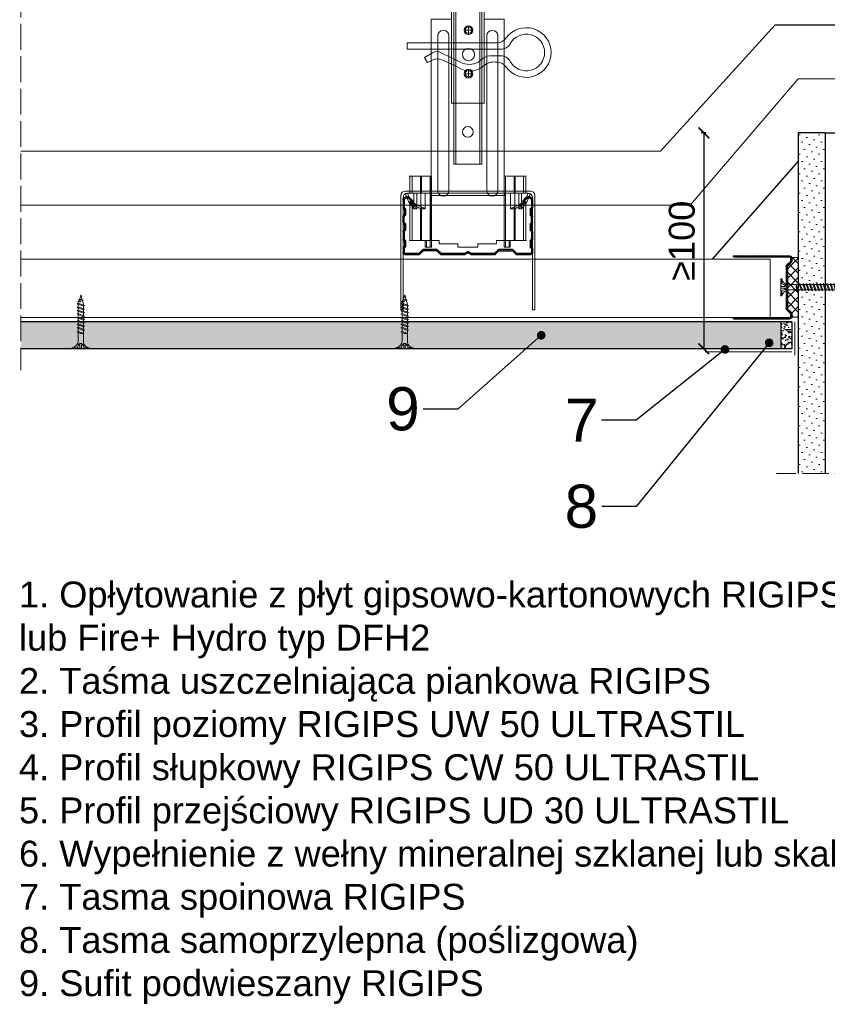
# Model space of a CAD drawing. Header units: millimetres. Extents: x -595 to 3755, y 1445 to 3533.
# Tile 5 of 24: x -571 to -197, y 2794 to 3250. Entities that reach past the tile are written whole.
import ezdxf
from ezdxf import colors
from ezdxf.entities.mleader import LeaderData, LeaderLine
from ezdxf.math import Vec2, Vec3

# ---------------------------------------------------------------- set-up
doc = ezdxf.new("R2010")
doc.units = ezdxf.units.MM
doc.linetypes.add('ACAD_ISO02W100', pattern=[15, 12, -3])
for name, color, linetype, lineweight in [('_ISOVER WELNA', 7, 'BATTING', 9), ('_RIGIPS AKCESORIA', 7, 'Continuous', 18), ('_RIGIPS G-K', 7, 'Continuous', 25), ('_RIGIPS PROFIL', 7, 'Continuous', 18), ('KRESKOWANIE', 7, 'Continuous', 9), ('OPISY', 7, 'Continuous', 9), ('PRZERYWANA', 7, 'ACAD_ISO02W100', 9)]:
    doc.layers.add(name, color=color, linetype=linetype, lineweight=lineweight)
doc.styles.get("Standard").update_dxf_attribs({"font": 'arial.ttf'})
doc.linetypes.add('BATTING', pattern='A,0.00254,-2.54,[134,ltypeshp.shx,S=2.54,R=0,X=-2.54,Y=0],-5.08,[134,ltypeshp.shx,S=2.54,R=180,X=2.54,Y=0],-2.54', length=10.16254)
doc.dimstyles.new('ISO-25', dxfattribs={"dimtxt": 2.5, "dimasz": 2.5, "dimexe": 1.25, "dimexo": 0.625, "dimtad": 1, "dimtxsty": 'Standard', "dimcen": 2.5, "dimadec": 0, "dimazin": 0, "dimtfac": 1, "dimtmove": 0, "dimatfit": 3, "dimfxl": 1, "dimarcsym": 0})

# ---------------------------------------------------------------- blocks, each defined once
blk = doc.blocks.new('CD 60 ULTRASTIL')
h = blk.add_hatch()
h.set_pattern_fill('ANSI31', color=256, scale=0.3, style=0)
h.paths.add_polyline_path([(542.88, 684.5, -0.302776), (543.49, 684.5), (544.54, 683.79, 0.148069), (544.85, 683.7), (555.42, 683.7, 0.198912), (555.81, 683.86), (557.38, 685.44, -0.198912), (557.77, 685.6), (563.59, 685.6, -0.198912), (563.98, 685.44), (565.55, 683.86, 0.198912), (565.94, 683.7), (572.18, 683.7, 0.414214), (573.18, 684.7), (573.18, 686.74, 0.198912), (573.02, 687.12), (572.74, 687.4, -0.198912), (572.58, 687.79), (572.58, 689.87, -0.198912), (572.74, 690.26), (573.02, 690.54, 0.198912), (573.18, 690.93), (573.18, 694.47, 0.198912), (573.02, 694.86), (572.74, 695.14, -0.198912), (572.58, 695.53), (572.58, 697.61, -0.198912), (572.74, 698), (573.02, 698.28, 0.198912), (573.18, 698.67), (573.18, 701.47, 0.198912), (573.02, 701.86), (572.74, 702.14, -0.198912), (572.58, 702.53), (572.58, 704.61, -0.198912), (572.74, 705), (573.02, 705.28, 0.198912), (573.18, 705.67), (573.18, 708.9, 0.666128), (570.12, 710.18), (568.55, 708.63), (568.93, 708.24), (570.5, 709.79, -0.666128), (572.63, 708.9), (572.63, 705.9, -0.198912), (572.47, 705.51), (572.19, 705.23, 0.198912), (572.03, 704.84), (572.03, 702.3, 0.198912), (572.19, 701.91), (572.47, 701.63, -0.198912), (572.63, 701.25), (572.63, 698.9, -0.198912), (572.47, 698.51), (572.19, 698.23, 0.198912), (572.03, 697.84), (572.03, 695.3, 0.198912), (572.19, 694.91), (572.47, 694.63, -0.198912), (572.63, 694.25), (572.63, 691.16, -0.198912), (572.47, 690.77), (572.19, 690.49, 0.198912), (572.03, 690.1), (572.03, 687.56, 0.198912), (572.19, 687.17), (572.47, 686.9, -0.198912), (572.63, 686.51), (572.63, 684.7, -0.414214), (572.18, 684.25), (566.17, 684.25, -0.198912), (565.78, 684.41), (564.2, 685.99, 0.198912), (563.82, 686.15), (557.55, 686.15, 0.198912), (557.16, 685.99), (555.58, 684.41, -0.198912), (555.19, 684.25), (545.01, 684.25, -0.148069), (544.71, 684.34), (543.49, 685.16, 0.302776), (542.88, 685.16), (541.65, 684.34, -0.148069), (541.35, 684.25), (531.17, 684.25, -0.198912), (530.78, 684.41), (529.2, 685.99, 0.198912), (528.82, 686.15), (522.55, 686.15, 0.198912), (522.16, 685.99), (520.58, 684.41, -0.198912), (520.19, 684.25), (514.18, 684.25, -0.414214), (513.73, 684.7), (513.73, 686.51, -0.198912), (513.89, 686.9), (514.17, 687.17, 0.198912), (514.33, 687.56), (514.33, 690.1, 0.198912), (514.17, 690.49), (513.89, 690.77, -0.198912), (513.73, 691.16), (513.73, 694.25, -0.198912), (513.89, 694.63), (514.17, 694.91, 0.198912), (514.33, 695.3), (514.33, 697.84, 0.198912), (514.17, 698.23), (513.89, 698.51, -0.198912), (513.73, 698.9), (513.73, 701.25, -0.198912), (513.89, 701.63), (514.17, 701.91, 0.198912), (514.33, 702.3), (514.33, 704.84, 0.198912), (514.17, 705.23), (513.89, 705.51, -0.198912), (513.73, 705.9), (513.73, 708.9, -0.666128), (515.86, 709.79), (517.43, 708.24), (517.81, 708.63), (516.25, 710.18, 0.666128), (513.18, 708.9), (513.18, 705.67, 0.198912), (513.34, 705.28), (513.62, 705, -0.198912), (513.78, 704.61), (513.78, 702.53, -0.198912), (513.62, 702.14), (513.34, 701.86, 0.198912), (513.18, 701.47), (513.18, 698.67, 0.198912), (513.34, 698.28), (513.62, 698, -0.198912), (513.78, 697.61), (513.78, 695.53, -0.198912), (513.62, 695.14), (513.34, 694.86, 0.198912), (513.18, 694.47), (513.18, 690.93, 0.198912), (513.34, 690.54), (513.62, 690.26, -0.198912), (513.78, 689.87), (513.78, 687.79, -0.198912), (513.62, 687.4), (513.34, 687.12, 0.198912), (513.18, 686.74), (513.18, 684.7, 0.414214), (514.18, 683.7), (520.42, 683.7, 0.198912), (520.81, 683.86), (522.38, 685.44, -0.198912), (522.77, 685.6), (528.59, 685.6, -0.198912), (528.98, 685.44), (530.55, 683.86, 0.198912), (530.94, 683.7), (541.51, 683.7, 0.148069), (541.82, 683.79)])
for p, q in [((513.18, 708.9), (513.18, 705.67)), ((513.73, 708.9), (513.73, 705.9)), ((515.86, 709.79), (517.43, 708.24)), ((516.25, 710.18), (517.81, 708.63)), ((517.43, 708.24), (517.81, 708.63)), ((570.12, 710.18), (568.55, 708.63)), ((568.93, 708.24), (568.55, 708.63)), ((570.5, 709.79), (568.93, 708.24)), ((572.63, 708.9), (572.63, 705.9)), ((573.18, 708.9), (573.18, 705.67)), ((513.34, 705.28), (513.62, 705)), ((513.78, 704.61), (513.78, 702.53)), ((513.89, 705.51), (514.17, 705.23)), ((514.33, 704.84), (514.33, 702.3)), ((572.03, 704.84), (572.03, 702.3)), ((572.47, 705.51), (572.19, 705.23)), ((572.58, 704.61), (572.58, 702.53)), ((573.02, 705.28), (572.74, 705)), ((513.18, 698.67), (513.18, 701.47)), ((513.34, 701.86), (513.62, 702.14)), ((513.34, 698.28), (513.62, 698)), ((513.73, 698.9), (513.73, 701.25)), ((513.89, 701.63), (514.17, 701.91)), ((513.89, 698.51), (514.17, 698.23)), ((514.33, 697.84), (514.33, 695.3)), ((572.03, 697.84), (572.03, 695.3)), ((572.47, 701.63), (572.19, 701.91)), ((572.47, 698.51), (572.19, 698.23)), ((572.63, 698.9), (572.63, 701.25)), ((573.02, 701.86), (572.74, 702.14)), ((573.02, 698.28), (572.74, 698)), ((573.18, 698.67), (573.18, 701.47)), ((513.18, 694.47), (513.18, 690.93)), ((513.34, 694.86), (513.62, 695.14)), ((513.73, 694.25), (513.73, 691.16)), ((513.78, 697.61), (513.78, 695.53)), ((513.89, 694.63), (514.17, 694.91)), ((572.47, 694.63), (572.19, 694.91)), ((572.58, 697.61), (572.58, 695.53)), ((572.63, 694.25), (572.63, 691.16)), ((573.02, 694.86), (572.74, 695.14)), ((573.18, 694.47), (573.18, 690.93)), ((513.34, 690.54), (513.62, 690.26)), ((513.78, 689.87), (513.78, 687.79)), ((513.89, 690.77), (514.17, 690.49)), ((514.33, 690.1), (514.33, 687.56)), ((572.03, 690.1), (572.03, 687.56)), ((572.47, 690.77), (572.19, 690.49)), ((572.58, 689.87), (572.58, 687.79)), ((573.02, 690.54), (572.74, 690.26)), ((513.18, 686.74), (513.18, 684.7)), ((513.34, 687.12), (513.62, 687.4)), ((513.73, 686.51), (513.73, 684.7)), ((513.89, 686.9), (514.17, 687.17)), ((514.18, 684.25), (520.19, 684.25)), ((520.58, 684.41), (522.16, 685.99)), ((520.81, 683.86), (522.38, 685.44)), ((522.55, 686.15), (528.82, 686.15)), ((528.59, 685.6), (522.77, 685.6)), ((530.55, 683.86), (528.98, 685.44)), ((530.78, 684.41), (529.2, 685.99)), ((531.17, 684.25), (541.35, 684.25)), ((541.65, 684.34), (542.88, 685.16)), ((541.82, 683.79), (542.88, 684.5)), ((544.71, 684.34), (543.49, 685.16)), ((544.54, 683.79), (543.49, 684.5)), ((545.01, 684.25), (555.19, 684.25)), ((555.58, 684.41), (557.16, 685.99)), ((555.81, 683.86), (557.38, 685.44)), ((557.55, 686.15), (563.82, 686.15)), ((557.77, 685.6), (563.59, 685.6)), ((565.55, 683.86), (563.98, 685.44)), ((565.78, 684.41), (564.2, 685.99)), ((566.17, 684.25), (572.18, 684.25)), ((572.47, 686.9), (572.19, 687.17)), ((572.63, 686.51), (572.63, 684.7)), ((573.02, 687.12), (572.74, 687.4)), ((573.18, 686.74), (573.18, 684.7)), ((514.18, 683.7), (520.42, 683.7)), ((530.94, 683.7), (541.51, 683.7)), ((544.85, 683.7), (555.42, 683.7)), ((565.94, 683.7), (572.18, 683.7))]:
    blk.add_line(p, q)
for centre, radius, start, end in [((514.98, 708.9), 1.8, 45.3251, 180), ((514.98, 708.9), 1.25, 45.3251, 180), ((571.38, 708.9), 1.8, 360, 134.6749), ((571.38, 708.9), 1.25, 360, 134.6749), ((513.73, 705.67), 0.55, 180, 225), ((513.23, 704.61), 0.55, 0, 45), ((513.23, 702.53), 0.55, 315, 0), ((514.28, 705.9), 0.55, 180, 225), ((513.78, 704.84), 0.55, 0, 45), ((572.58, 704.84), 0.55, 135, 180), ((572.08, 705.9), 0.55, 315, 0), ((573.13, 704.61), 0.55, 135, 180), ((573.13, 702.53), 0.55, 180, 225), ((572.63, 705.67), 0.55, 315, 0), ((513.73, 701.47), 0.55, 135, 180), ((513.73, 698.67), 0.55, 180, 225), ((513.23, 697.61), 0.55, 360, 45), ((514.28, 701.25), 0.55, 135, 180), ((514.28, 698.9), 0.55, 180, 225), ((513.78, 702.3), 0.55, 315, 0), ((513.78, 697.84), 0.55, 0, 45), ((572.58, 702.3), 0.55, 180, 225), ((572.58, 697.84), 0.55, 135, 180), ((572.08, 701.25), 0.55, 0, 45), ((572.08, 698.9), 0.55, 315, 0), ((573.13, 697.61), 0.55, 135, 180), ((572.63, 701.47), 0.55, 0, 45), ((572.63, 698.67), 0.55, 315, 0), ((513.73, 694.47), 0.55, 135, 180), ((513.23, 695.53), 0.55, 315, 0), ((514.28, 694.25), 0.55, 135, 180), ((513.78, 695.3), 0.55, 315, 0), ((572.58, 695.3), 0.55, 180, 225), ((572.08, 694.25), 0.55, 0, 45), ((573.13, 695.53), 0.55, 180, 225), ((572.63, 694.47), 0.55, 0, 45), ((513.73, 690.93), 0.55, 180, 225), ((513.23, 689.87), 0.55, 0, 45), ((514.28, 691.16), 0.55, 180, 225), ((513.78, 690.1), 0.55, 360, 45), ((572.58, 690.1), 0.55, 135, 180), ((572.08, 691.16), 0.55, 315, 0), ((573.13, 689.87), 0.55, 135, 180), ((572.63, 690.93), 0.55, 315, 0), ((513.73, 686.74), 0.55, 135, 180), ((514.18, 684.7), 1, 180, 270), ((513.23, 687.79), 0.55, 315, 0), ((514.28, 686.51), 0.55, 135, 180), ((514.18, 684.7), 0.45, 180, 270), ((513.78, 687.56), 0.55, 315, 360), ((520.19, 684.8), 0.55, 270, 315), ((522.55, 685.6), 0.55, 90, 135), ((522.77, 685.05), 0.55, 90, 135), ((528.59, 685.05), 0.55, 45, 90), ((528.82, 685.6), 0.55, 45, 90), ((531.17, 684.8), 0.55, 225, 270), ((541.35, 684.8), 0.55, 270, 303.6901), ((543.18, 684.7), 0.55, 56.3099, 123.6901), ((543.18, 684.04), 0.55, 56.3099, 123.6901), ((545.01, 684.8), 0.55, 236.3099, 270), ((555.19, 684.8), 0.55, 270, 315), ((557.55, 685.6), 0.55, 90, 135), ((557.77, 685.05), 0.55, 90, 135), ((563.59, 685.05), 0.55, 45, 90), ((563.82, 685.6), 0.55, 45, 90), ((566.17, 684.8), 0.55, 225, 270), ((572.58, 687.56), 0.55, 180, 225), ((572.18, 684.7), 1, 270, 0), ((572.18, 684.7), 1, 270, 360), ((572.18, 684.7), 0.45, 270, 360), ((572.08, 686.51), 0.55, 360, 45), ((573.13, 687.79), 0.55, 180, 225), ((572.63, 686.74), 0.55, 360, 45), ((520.42, 684.25), 0.55, 270, 315), ((530.94, 684.25), 0.55, 225, 270), ((541.51, 684.25), 0.55, 270, 303.6901), ((544.85, 684.25), 0.55, 236.3099, 270), ((555.42, 684.25), 0.55, 270, 315), ((565.94, 684.25), 0.55, 225, 270)]:
    blk.add_arc(centre, radius, start, end)
blk = doc.blocks.new('wieszak noniuszowy widok')
for p, q in [((367.75, 93.63), (382.75, 93.63)), ((367.75, 3.63), (367.75, 93.63)), ((368.75, 3.63), (368.75, 93.63)), ((381.75, 3.63), (381.75, 93.63)), ((382.75, 3.63), (382.75, 93.63)), ((367.75, 42.47), (358.34, 42.47)), ((358.34, -30.29), (358.34, 42.47)), ((392.15, 42.47), (382.75, 42.47)), ((392.15, 42.47), (392.15, -30.29)), ((392.15, 42.47), (392.15, -30.29)), ((372.87, 37.38), (376.99, 37.38)), ((374.93, 39.42), (374.93, 35.32)), ((361.34, -36.95), (361.34, 34.79)), ((361.34, 34.79), (361.34, -36.95)), ((366.47, 34.79), (366.47, -36.95)), ((366.47, -36.95), (366.47, 34.79)), ((384.02, -36.95), (384.02, 34.79)), ((384.02, 34.79), (384.02, -36.95)), ((389.14, 34.79), (389.14, -36.95)), ((389.14, 34.79), (389.14, -36.95)), ((374.93, 19.27), (374.93, 15.17)), ((372.87, 17.23), (376.99, 17.23)), ((367.75, 3.63), (382.75, 3.63)), ((348.22, -30.29), (358.37, -30.29)), ((348.44, -30.29), (348.44, -38.17)), ((349.43, -30.29), (349.43, -38.17)), ((353.28, -30.29), (353.28, -38.17)), ((353.8, -30.29), (353.8, -38.17)), ((357.85, -30.29), (357.85, -63.08)), ((358.37, -30.29), (358.37, -63.08)), ((392.13, -30.29), (392.13, -63.08)), ((392.15, -30.29), (392.15, -60.01)), ((392.15, -30.29), (392.15, -60.01)), ((402.37, -30.29), (392.16, -30.29)), ((392.64, -30.29), (392.64, -63.08)), ((396.7, -30.29), (396.7, -38.17)), ((397.21, -30.29), (397.21, -38.17)), ((401.07, -30.29), (401.07, -38.17)), ((402.06, -30.29), (402.06, -38.17)), ((348.13, -38.17), (355.47, -38.17)), ((350.32, -38.17), (350.32, -45.34)), ((351.68, -45.34), (351.68, -38.17)), ((353.44, -45.34), (353.44, -38.17)), ((355.47, -38.17), (355.47, -45.34)), ((395.03, -45.34), (395.03, -38.17)), ((395.03, -38.17), (402.39, -38.17)), ((397.05, -38.17), (397.05, -45.34)), ((398.82, -38.17), (398.82, -45.34)), ((400.18, -45.34), (400.18, -38.17)), ((348.11, -42.32), (348.14, -42.29)), ((348.11, -42.37), (348.11, -42.32)), ((348.12, -42.43), (348.11, -42.37)), ((348.15, -42.51), (348.12, -42.43)), ((348.14, -42.29), (348.17, -42.28)), ((348.19, -42.61), (348.15, -42.51)), ((348.17, -42.28), (348.23, -42.28)), ((349.22, -42.28), (348.19, -42.28)), ((348.26, -42.72), (348.19, -42.61)), ((348.23, -42.28), (348.31, -42.3)), ((348.34, -42.84), (348.26, -42.72)), ((348.31, -42.3), (348.41, -42.34)), ((348.45, -43), (348.34, -42.84)), ((348.41, -42.34), (348.53, -42.39)), ((348.44, -42.99), (348.44, -60.01)), ((348.58, -43.18), (348.45, -43)), ((349.57, -43.07), (348.5, -43.07)), ((348.53, -42.39), (348.66, -42.46)), ((348.72, -43.37), (348.58, -43.18)), ((348.66, -42.46), (348.81, -42.54)), ((348.89, -43.59), (348.72, -43.37)), ((348.81, -42.54), (348.96, -42.63)), ((349.08, -43.83), (348.89, -43.59)), ((348.96, -42.63), (349.14, -42.73)), ((349.28, -44.08), (349.08, -43.83)), ((349.15, -42.29), (349.13, -42.32)), ((349.13, -42.32), (349.13, -42.36)), ((349.13, -42.36), (349.14, -42.41)), ((349.14, -42.41), (349.16, -42.47)), ((349.14, -42.73), (349.38, -42.88)), ((349.18, -42.28), (349.15, -42.29)), ((349.16, -42.47), (349.19, -42.54)), ((349.22, -42.28), (349.18, -42.28)), ((349.19, -42.54), (349.24, -42.62)), ((349.28, -42.28), (349.22, -42.28)), ((349.24, -42.62), (349.3, -42.71)), ((349.34, -42.29), (349.28, -42.28)), ((349.49, -44.34), (349.28, -44.08)), ((349.3, -42.71), (349.44, -42.91)), ((349.43, -42.32), (349.34, -42.29)), ((349.38, -42.88), (349.66, -43.05)), ((349.52, -42.35), (349.43, -42.32)), ((349.43, -42.9), (349.43, -60.01)), ((349.44, -42.91), (349.55, -43.05)), ((349.72, -44.62), (349.49, -44.34)), ((349.62, -42.4), (349.52, -42.35)), ((349.55, -43.05), (349.68, -43.2)), ((349.74, -42.46), (349.62, -42.4)), ((349.66, -43.05), (349.96, -43.25)), ((350.92, -43.07), (349.68, -43.07)), ((349.68, -43.2), (349.82, -43.37)), ((350.01, -44.98), (349.72, -44.62)), ((349.88, -42.52), (349.74, -42.46)), ((349.82, -43.37), (349.98, -43.56)), ((350.03, -42.6), (349.88, -42.52)), ((349.96, -43.25), (350.28, -43.46)), ((349.98, -43.56), (350.15, -43.76)), ((350.32, -45.34), (350.01, -44.98)), ((350.2, -42.69), (350.03, -42.6)), ((350.15, -43.76), (350.34, -43.96)), ((350.38, -42.79), (350.2, -42.69)), ((350.28, -43.46), (350.63, -43.68)), ((351.68, -45.34), (350.32, -45.34)), ((350.34, -43.96), (350.54, -44.17)), ((350.58, -42.89), (350.38, -42.79)), ((350.54, -44.17), (350.75, -44.4)), ((350.78, -43), (350.58, -42.89)), ((350.63, -43.68), (350.99, -43.91)), ((350.75, -44.4), (350.97, -44.63)), ((351, -43.12), (350.78, -43)), ((350.97, -44.63), (351.19, -44.86)), ((350.99, -43.91), (351.36, -44.14)), ((351.23, -43.25), (351, -43.12)), ((351.19, -44.86), (351.43, -45.11)), ((351.48, -43.37), (351.23, -43.25)), ((351.36, -44.14), (351.74, -44.37)), ((351.43, -45.11), (351.68, -45.34)), ((351.99, -43.64), (351.48, -43.37)), ((351.74, -44.37), (352.07, -44.57)), ((352.52, -43.92), (351.99, -43.64)), ((352.07, -44.57), (352.41, -44.78)), ((352.41, -44.78), (352.77, -44.98)), ((353.08, -44.19), (352.52, -43.92)), ((352.77, -44.98), (353.14, -45.18)), ((353.43, -44.35), (353.08, -44.19)), ((353.14, -45.18), (353.28, -45.26)), ((353.28, -45.26), (353.36, -45.3)), ((353.28, -45.26), (353.28, -60.01)), ((353.36, -45.3), (353.44, -45.34)), ((353.8, -44.52), (353.43, -44.35)), ((355.47, -45.34), (353.44, -45.34)), ((354.66, -44.92), (353.8, -44.52)), ((353.8, -44.52), (353.8, -60.01)), ((355.47, -45.34), (354.66, -44.92)), ((395.84, -44.92), (395.03, -45.34)), ((395.03, -45.34), (397.05, -45.34)), ((396.7, -44.52), (395.84, -44.92)), ((397.07, -44.35), (396.7, -44.52)), ((396.7, -44.52), (396.7, -60.01)), ((397.05, -45.34), (397.13, -45.3)), ((397.42, -44.19), (397.07, -44.35)), ((397.13, -45.3), (397.21, -45.26)), ((397.21, -45.26), (397.36, -45.18)), ((397.21, -45.26), (397.21, -60.01)), ((397.36, -45.18), (397.73, -44.98)), ((397.98, -43.92), (397.42, -44.19)), ((397.73, -44.98), (398.09, -44.78)), ((398.51, -43.64), (397.98, -43.92)), ((398.09, -44.78), (398.43, -44.57)), ((398.43, -44.57), (398.76, -44.37)), ((399.02, -43.37), (398.51, -43.64)), ((398.76, -44.37), (399.13, -44.14)), ((398.82, -45.34), (399.07, -45.11)), ((398.82, -45.34), (400.18, -45.34)), ((399.26, -43.25), (399.02, -43.37)), ((399.07, -45.11), (399.3, -44.86)), ((399.13, -44.14), (399.51, -43.91)), ((399.49, -43.12), (399.26, -43.25)), ((399.3, -44.86), (399.53, -44.63)), ((399.71, -43), (399.49, -43.12)), ((399.51, -43.91), (399.87, -43.68)), ((399.53, -44.63), (399.74, -44.4)), ((399.58, -43.07), (400.82, -43.07)), ((399.92, -42.89), (399.71, -43)), ((399.74, -44.4), (399.96, -44.17)), ((399.87, -43.68), (400.21, -43.46)), ((400.12, -42.79), (399.92, -42.89)), ((399.96, -44.17), (400.16, -43.96)), ((400.3, -42.69), (400.12, -42.79)), ((400.16, -43.96), (400.35, -43.76)), ((400.49, -44.98), (400.18, -45.34)), ((400.21, -43.46), (400.54, -43.25)), ((400.46, -42.6), (400.3, -42.69)), ((400.35, -43.76), (400.52, -43.56)), ((400.62, -42.52), (400.46, -42.6)), ((400.78, -44.62), (400.49, -44.98)), ((400.52, -43.56), (400.68, -43.37)), ((400.54, -43.25), (400.84, -43.05)), ((400.76, -42.46), (400.62, -42.52)), ((400.68, -43.37), (400.82, -43.2)), ((400.88, -42.4), (400.76, -42.46)), ((401.01, -44.34), (400.78, -44.62)), ((400.82, -43.2), (400.95, -43.05)), ((400.84, -43.05), (401.12, -42.88)), ((400.98, -42.35), (400.88, -42.4)), ((400.93, -43.07), (402, -43.07)), ((400.95, -43.05), (401.06, -42.91)), ((401.07, -42.32), (400.98, -42.35)), ((401.22, -44.08), (401.01, -44.34)), ((401.06, -42.91), (401.2, -42.71)), ((401.15, -42.29), (401.07, -42.32)), ((401.07, -42.9), (401.07, -60.01)), ((401.12, -42.88), (401.36, -42.73)), ((401.22, -42.28), (401.15, -42.29)), ((401.2, -42.71), (401.26, -42.62)), ((401.27, -42.28), (401.22, -42.28)), ((401.42, -43.83), (401.22, -44.08)), ((401.26, -42.62), (401.3, -42.54)), ((401.32, -42.28), (401.27, -42.28)), ((401.27, -42.28), (402.31, -42.28)), ((401.3, -42.54), (401.34, -42.47)), ((401.35, -42.29), (401.32, -42.28)), ((401.34, -42.47), (401.36, -42.41)), ((401.36, -42.32), (401.35, -42.29)), ((401.37, -42.36), (401.36, -42.32)), ((401.36, -42.41), (401.37, -42.36)), ((401.36, -42.73), (401.54, -42.63)), ((401.61, -43.59), (401.42, -43.83)), ((401.54, -42.63), (401.69, -42.54)), ((401.77, -43.37), (401.61, -43.59)), ((401.69, -42.54), (401.84, -42.46)), ((401.92, -43.18), (401.77, -43.37)), ((401.84, -42.46), (401.97, -42.39)), ((402.05, -43), (401.92, -43.18)), ((401.97, -42.39), (402.09, -42.34)), ((402.16, -42.84), (402.05, -43)), ((402.06, -42.99), (402.06, -60.01)), ((402.09, -42.34), (402.18, -42.3)), ((402.24, -42.72), (402.16, -42.84)), ((402.18, -42.3), (402.26, -42.28)), ((402.3, -42.61), (402.24, -42.72)), ((402.26, -42.28), (402.33, -42.28)), ((402.35, -42.51), (402.3, -42.61)), ((402.33, -42.28), (402.36, -42.29)), ((402.38, -42.43), (402.35, -42.51)), ((402.36, -42.29), (402.39, -42.32)), ((402.39, -42.37), (402.38, -42.43)), ((402.39, -42.32), (402.39, -42.37)), ((348.11, -60.01), (361.93, -60.01)), ((355.57, -63.08), (355.57, -60.01)), ((357.85, -63.08), (355.57, -63.08)), ((356.08, -63.08), (355.57, -63.08)), ((356.08, -60.01), (356.08, -63.08)), ((356.08, -63.08), (358.37, -63.08)), ((358.37, -63.08), (357.85, -63.08)), ((361.93, -60.01), (361.93, -61.55)), ((361.93, -60.01), (361.93, -61.55)), ((370.64, -61.55), (361.93, -61.55)), ((370.64, -61.55), (370.64, -63.08)), ((370.64, -61.55), (370.64, -63.08)), ((379.86, -63.08), (370.64, -63.08)), ((370.64, -63.08), (379.86, -63.08)), ((388.57, -61.55), (379.86, -61.55)), ((379.86, -61.55), (379.86, -63.08)), ((379.86, -61.55), (379.86, -63.08)), ((388.57, -60.01), (388.57, -61.55)), ((402.39, -60.01), (388.57, -60.01)), ((388.57, -60.01), (388.57, -61.55)), ((392.13, -63.08), (394.42, -63.08)), ((392.64, -63.08), (392.13, -63.08)), ((394.93, -63.08), (392.64, -63.08)), ((394.42, -63.08), (394.42, -60.01)), ((394.93, -63.08), (394.42, -63.08)), ((394.93, -60.01), (394.93, -63.08))]:
    blk.add_line(p, q)
for centre, radius in [((375.25, 83.63), 2.81), ((374.93, 37.38), 2.06), ((374.93, 37.38), 1.46), ((374.93, 26.11), 2.81), ((374.93, 17.23), 2.06), ((374.93, 17.23), 1.46)]:
    blk.add_circle(centre, radius)
for centre, start, end in [((363.91, 34.79), 0, 180), ((386.58, 34.79), 0, 180), ((363.91, -36.95), 180, 0), ((386.58, -36.95), 180, 0)]:
    blk.add_arc(centre, 2.56, start, end)
blk = doc.blocks.new('noniusz gorny widok')
for p, q in [((418.67, 301.96), (418.67, 302.96)), ((418.67, 302.96), (443.67, 302.96)), ((418.67, 301.96), (443.67, 301.96)), ((421.67, 301.96), (425.67, 301.96)), ((443.67, 301.96), (443.67, 302.96)), ((424.67, 11.96), (424.67, 281.05)), ((425.67, 11.96), (425.67, 281.05)), ((436.67, 11.96), (436.67, 281.05)), ((437.67, 11.96), (437.67, 281.05)), ((424.67, 11.96), (437.67, 11.96))]:
    blk.add_line(p, q)
for centre in [(431.17, 261.05), (431.17, 26.96)]:
    blk.add_circle(centre, 2.5)
for centre, radius, start, end in [((386.97, 281.54), 37.7, 359.2509, 32.7784), ((383.61, 281.48), 42.06, 359.4173, 29.1348), ((423.67, 301.96), 2, 180, 0), ((478.72, 281.48), 42.06, 150.8652, 180.5827), ((438.67, 301.96), 2, 180, 0), ((475.36, 281.54), 37.7, 147.2216, 180.7491)]:
    blk.add_arc(centre, radius, start, end)
blk = doc.blocks.new('klamra')
at = {"layer": '_RIGIPS AKCESORIA'}
for p, q in [((6828.19, 2764.92), (6828.19, 2806.53)), ((6831.19, 2764.92), (6831.19, 2808.19)), ((6834.19, 2802.92), (6834.19, 2808.19)), ((6832.87, 2780.55), (6837.19, 2789.57)), ((6839.31, 2788.09), (6836.06, 2780.95)), ((6832.86, 2776.63), (6835, 2772.92)), ((6835, 2772.92), (6837.38, 2774.29)), ((6836.19, 2776.54), (6837.38, 2774.29)), ((6831.19, 2764.92), (6828.19, 2764.92))]:
    blk.add_line(p, q, dxfattribs=at)
for centre, radius, start, end in [((6832.69, 2820.02), 11.5, 305.1527, 234.8473), ((6832.69, 2820.02), 8.5, 298.7822, 241.2178), ((6823.19, 2806.53), 5, 0, 54.8473), ((6826.19, 2808.19), 5, 0, 61.2178), ((6839.19, 2808.19), 5, 118.7822, 180), ((6842.19, 2806.53), 5, 125.1527, 180), ((6845.23, 2805.18), 8.16, 170.4436, 210.2847), ((6843.93, 2805.32), 10.09, 195.2653, 228.1308), ((6831.19, 2793.92), 10, 324.3132, 45.573), ((6829.23, 2793.69), 8.97, 332.6387, 27.3613), ((6835.87, 2778.58), 3.59, 146.8414, 212.9715), ((6840.61, 2778.88), 5, 155.5109, 207.8622)]:
    blk.add_arc(centre, radius, start, end, dxfattribs=at)
blk = doc.blocks.new('UD 30 ULTRASTIL')
h = blk.add_hatch()
h.set_pattern_fill('ANSI31', color=256, scale=0.3, style=0)
h.paths.add_polyline_path([(684.71, 712.9), (658.51, 712.9, 0.414214), (657.71, 712.1), (657.71, 710.25, 0.236068), (658.03, 709.61), (659.39, 708.59, -0.236068), (659.71, 707.95), (659.71, 688.65, -0.236068), (659.39, 688.01), (658.03, 686.99, 0.236068), (657.71, 686.35), (657.71, 684.5, 0.414214), (658.51, 683.7), (684.71, 683.7), (684.71, 684.25), (658.51, 684.25, -0.414214), (658.26, 684.5), (658.26, 686.35, -0.236068), (658.36, 686.55), (659.72, 687.57, 0.236068), (660.26, 688.65), (660.26, 707.95, 0.236068), (659.72, 709.03), (658.36, 710.05, -0.236068), (658.26, 710.25), (658.26, 712.1, -0.414214), (658.51, 712.35), (684.71, 712.35)])
for p, q in [((657.71, 712.1), (657.71, 710.25)), ((658.26, 712.1), (658.26, 710.25)), ((684.71, 712.9), (658.51, 712.9)), ((684.71, 712.35), (658.51, 712.35)), ((684.71, 712.35), (684.71, 712.9)), ((659.39, 708.59), (658.03, 709.61)), ((659.72, 709.03), (658.36, 710.05)), ((659.71, 707.95), (659.71, 688.65)), ((660.26, 707.95), (660.26, 688.65)), ((657.71, 686.35), (657.71, 684.5)), ((659.39, 688.01), (658.03, 686.99)), ((658.26, 686.35), (658.26, 684.5)), ((659.72, 687.57), (658.36, 686.55)), ((684.71, 684.25), (658.51, 684.25)), ((684.71, 683.7), (684.71, 684.25)), ((684.71, 683.7), (658.51, 683.7))]:
    blk.add_line(p, q)
for centre, radius, start, end in [((658.51, 712.1), 0.8, 90, 180), ((658.51, 712.1), 0.25, 90, 180), ((658.51, 710.25), 0.8, 180, 233.1301), ((658.51, 710.25), 0.25, 180, 233.1301), ((658.91, 707.95), 0.8, 0, 53.1301), ((658.91, 707.95), 1.35, 0, 53.1301), ((658.51, 686.35), 0.8, 126.8699, 180), ((658.51, 684.5), 0.8, 180, 270), ((658.51, 686.35), 0.25, 126.8699, 180), ((658.51, 684.5), 0.25, 180, 270), ((658.91, 688.65), 0.8, 306.8699, 0), ((658.91, 688.65), 1.35, 306.8699, 0)]:
    blk.add_arc(centre, radius, start, end)
blk = doc.blocks.new('TN 25')
at = {"layer": '_RIGIPS AKCESORIA'}
for p, q in [((0, -0.84), (0, 7.16)), ((0, 7.16), (0.46, 7.16)), ((0.46, 4.78), (0, 4.78)), ((0.46, 7.16), (0.46, 4.78)), ((8.47, 4.46), (8.79, 5)), ((8.79, 5), (9.93, 2.01)), ((10.1, 4.46), (10.41, 5)), ((10.41, 5), (11.56, 2.01)), ((11.67, 4.46), (11.99, 5)), ((11.99, 5), (13.14, 2.01)), ((13.21, 4.46), (13.52, 5)), ((13.52, 5), (14.67, 2.01)), ((14.8, 4.46), (15.12, 5)), ((15.12, 5), (16.26, 2.01)), ((16.42, 4.46), (16.73, 5)), ((16.73, 5), (17.88, 2.01)), ((17.99, 4.46), (18.31, 5)), ((18.31, 5), (19.45, 2.01)), ((19.68, 4.46), (20, 5)), ((20, 5), (21.14, 2.01)), ((0, 3.5), (1.77, 3.5)), ((0, 2.83), (1.77, 2.83)), ((0.46, 1.64), (0, 1.64)), ((0.46, -0.84), (0.46, 1.64)), ((1.77, 3.5), (1.77, 4.2)), ((1.77, 2.83), (1.77, 2.18)), ((3.02, 4.46), (8.47, 4.46)), ((7.49, 2.01), (3.55, 2.01)), ((7.12, 4.46), (7.12, 3.18)), ((8.03, 2.01), (7.12, 4.46)), ((7.12, 3.18), (7.65, 1.53)), ((7.65, 1.53), (8.03, 2.01)), ((9.41, 2.01), (8.03, 2.01)), ((9.61, 1.51), (8.47, 4.46)), ((9, 4.46), (10.1, 4.46)), ((9.93, 2.01), (9.61, 1.51)), ((11.04, 2.01), (9.93, 2.01)), ((11.23, 1.51), (10.1, 4.46)), ((10.62, 4.46), (11.67, 4.46)), ((11.56, 2.01), (11.23, 1.51)), ((12.61, 2.01), (11.56, 2.01)), ((12.81, 1.51), (11.67, 4.46)), ((12.2, 4.46), (13.21, 4.46)), ((13.14, 2.01), (12.81, 1.51)), ((14.15, 2.01), (13.14, 2.01)), ((14.34, 1.51), (13.21, 4.46)), ((13.73, 4.46), (14.8, 4.46)), ((14.67, 2.01), (14.34, 1.51)), ((15.74, 2.01), (14.67, 2.01)), ((15.94, 1.51), (14.8, 4.46)), ((15.33, 4.46), (16.42, 4.46)), ((16.26, 2.01), (15.94, 1.51)), ((17.36, 2.01), (16.26, 2.01)), ((17.55, 1.51), (16.42, 4.46)), ((16.94, 4.46), (17.99, 4.46)), ((17.88, 2.01), (17.55, 1.51)), ((18.93, 2.01), (17.88, 2.01)), ((19.13, 1.51), (17.99, 4.46)), ((18.52, 4.46), (19.68, 4.46)), ((19.45, 2.01), (19.13, 1.51)), ((19.45, 2.01), (20.62, 2.01)), ((20.82, 1.51), (19.68, 4.46)), ((20.21, 4.46), (20.7, 4.46)), ((20.7, 4.46), (22.28, 3.98)), ((21.14, 2.01), (20.82, 1.51)), ((21.14, 2.01), (21.81, 2.12)), ((21.85, 1.83), (21.67, 3.28)), ((21.67, 3.28), (22.14, 2.4)), ((22.14, 2.4), (21.85, 1.83)), ((22.7, 2.36), (22.14, 2.4)), ((22.28, 3.98), (22.56, 4.37)), ((22.7, 2.36), (22.28, 3.98)), ((22.56, 4.37), (23.03, 2.71)), ((23.03, 2.71), (22.7, 2.36)), ((22.71, 3.85), (25, 3.24)), ((25, 3.24), (23.03, 2.71)), ((0, -0.84), (0.46, -0.84))]:
    blk.add_line(p, q, dxfattribs=at)
for centre, major_axis, ratio, start_param, end_param in [((3.09, 7.67), (0.17, 3.2), 0.826134, 1.773653, 3.180586), ((-0.04, 0.9), (0, 3.93), 0.848176, -0.720942, -0.151112), ((3.37, -1.57), (0.28, 3.57), 0.832181, 0.035984, 1.430787), ((-2.73, 15.91), (0, 14.76), 0.848176, 3.399396, 3.475072), ((0.59, 4.62), (0, 2.81), 0.848176, 3.475072, 3.862535), ((1.66, 3.18), (0, 0.895), 0.848176, -1.552777, -0.720942), ((1.66, 3.18), (0, 0.895), 0.848176, 3.862535, 4.730408)]:
    blk.add_ellipse(centre, major_axis=major_axis, ratio=ratio, start_param=start_param, end_param=end_param, dxfattribs=at)
blk = doc.blocks.new('TN 35')
at = {"layer": '_RIGIPS AKCESORIA'}
for p, q in [((0, -0.84), (0, 7.16)), ((0, 7.16), (0.46, 7.16)), ((0.46, 4.78), (0, 4.78)), ((0.46, 7.16), (0.46, 4.78)), ((8.47, 4.46), (8.79, 5)), ((8.79, 5), (9.93, 2.01)), ((10.1, 4.46), (10.41, 5)), ((10.41, 5), (11.56, 2.01)), ((11.67, 4.46), (11.99, 5)), ((11.99, 5), (13.14, 2.01)), ((13.21, 4.46), (13.52, 5)), ((13.52, 5), (14.67, 2.01)), ((14.8, 4.46), (15.12, 5)), ((15.12, 5), (16.26, 2.01)), ((16.42, 4.46), (16.73, 5)), ((16.73, 5), (17.88, 2.01)), ((17.99, 4.46), (18.31, 5)), ((18.31, 5), (19.45, 2.01)), ((19.57, 4.46), (19.88, 5)), ((19.88, 5), (21.03, 2.01)), ((21.14, 4.46), (21.46, 5)), ((21.46, 5), (22.6, 2.01)), ((22.72, 4.46), (23.03, 5)), ((23.03, 5), (24.18, 2.01)), ((24.29, 4.46), (24.61, 5)), ((24.61, 5), (25.75, 2.01)), ((25.87, 4.46), (26.18, 5)), ((26.18, 5), (27.33, 2.01)), ((27.44, 4.46), (27.76, 5)), ((27.76, 5), (28.9, 2.01)), ((29.13, 4.46), (29.45, 5)), ((29.45, 5), (30.59, 2.01)), ((0, 3.5), (1.77, 3.5)), ((0, 2.83), (1.77, 2.83)), ((0.46, 1.64), (0, 1.64)), ((0.46, -0.84), (0.46, 1.64)), ((1.77, 3.5), (1.77, 4.2)), ((1.77, 2.83), (1.77, 2.18)), ((3.02, 4.46), (8.47, 4.46)), ((7.49, 2.01), (3.55, 2.01)), ((7.12, 4.46), (7.12, 3.18)), ((8.03, 2.01), (7.12, 4.46)), ((7.12, 3.18), (7.65, 1.53)), ((7.65, 1.53), (8.03, 2.01)), ((9.41, 2.01), (8.03, 2.01)), ((9.61, 1.51), (8.47, 4.46)), ((9, 4.46), (10.1, 4.46)), ((9.93, 2.01), (9.61, 1.51)), ((11.04, 2.01), (9.93, 2.01)), ((11.23, 1.51), (10.1, 4.46)), ((10.62, 4.46), (11.67, 4.46)), ((11.56, 2.01), (11.23, 1.51)), ((12.61, 2.01), (11.56, 2.01)), ((12.81, 1.51), (11.67, 4.46)), ((12.2, 4.46), (13.21, 4.46)), ((13.14, 2.01), (12.81, 1.51)), ((14.15, 2.01), (13.14, 2.01)), ((14.34, 1.51), (13.21, 4.46)), ((13.73, 4.46), (14.8, 4.46)), ((14.67, 2.01), (14.34, 1.51)), ((15.74, 2.01), (14.67, 2.01)), ((15.94, 1.51), (14.8, 4.46)), ((15.33, 4.46), (16.42, 4.46)), ((16.26, 2.01), (15.94, 1.51)), ((17.36, 2.01), (16.26, 2.01)), ((17.55, 1.51), (16.42, 4.46)), ((16.94, 4.46), (17.99, 4.46)), ((17.88, 2.01), (17.55, 1.51)), ((18.93, 2.01), (17.84, 2.01)), ((19.13, 1.51), (17.99, 4.46)), ((18.52, 4.46), (19.57, 4.46)), ((19.45, 2.01), (19.13, 1.51)), ((20.51, 2.01), (19.41, 2.01)), ((20.7, 1.51), (19.57, 4.46)), ((20.09, 4.46), (21.14, 4.46)), ((21.03, 2.01), (20.7, 1.51)), ((22.08, 2.01), (20.99, 2.01)), ((22.28, 1.51), (21.14, 4.46)), ((21.67, 4.46), (22.72, 4.46)), ((22.6, 2.01), (22.28, 1.51)), ((23.66, 2.01), (22.56, 2.01)), ((23.85, 1.51), (22.72, 4.46)), ((23.24, 4.46), (24.29, 4.46)), ((24.18, 2.01), (23.85, 1.51)), ((25.23, 2.01), (24.14, 2.01)), ((25.43, 1.51), (24.29, 4.46)), ((24.81, 4.46), (25.87, 4.46)), ((25.75, 2.01), (25.43, 1.51)), ((26.81, 2.01), (25.71, 2.01)), ((27, 1.51), (25.87, 4.46)), ((26.39, 4.46), (27.44, 4.46)), ((27.33, 2.01), (27, 1.51)), ((28.38, 2.01), (27.33, 2.01)), ((28.58, 1.51), (27.44, 4.46)), ((27.96, 4.46), (29.13, 4.46)), ((28.9, 2.01), (28.58, 1.51)), ((28.9, 2.01), (30.07, 2.01)), ((30.27, 1.51), (29.13, 4.46)), ((29.65, 4.46), (30.15, 4.46)), ((30.15, 4.46), (31.73, 3.98)), ((30.59, 2.01), (30.27, 1.51)), ((30.59, 2.01), (31.26, 2.12)), ((31.3, 1.83), (31.12, 3.28)), ((31.12, 3.28), (31.59, 2.4)), ((31.59, 2.4), (31.3, 1.83)), ((32.15, 2.36), (31.59, 2.4)), ((31.73, 3.98), (32.01, 4.37)), ((32.15, 2.36), (31.73, 3.98)), ((32.01, 4.37), (32.48, 2.71)), ((32.48, 2.71), (32.15, 2.36)), ((32.16, 3.85), (35, 3.24)), ((35, 3.24), (32.48, 2.71)), ((0, -0.84), (0.46, -0.84))]:
    blk.add_line(p, q, dxfattribs=at)
for centre, major_axis, ratio, start_param, end_param in [((3.09, 7.67), (0.17, 3.2), 0.826134, 1.773653, 3.180586), ((-0.04, 0.9), (0, 3.93), 0.848176, -0.720942, -0.151112), ((3.37, -1.57), (0.28, 3.57), 0.832181, 0.035984, 1.430787), ((-2.73, 15.91), (0, 14.76), 0.848176, 3.399396, 3.475072), ((0.59, 4.62), (0, 2.81), 0.848176, 3.475072, 3.862535), ((1.66, 3.18), (0, 0.895), 0.848176, -1.552777, -0.720942), ((1.66, 3.18), (0, 0.895), 0.848176, 3.862535, 4.730408)]:
    blk.add_ellipse(centre, major_axis=major_axis, ratio=ratio, start_param=start_param, end_param=end_param, dxfattribs=at)
blk = doc.blocks.new('Lacznik krzyzowy (widok1)')
at = {"layer": '_RIGIPS AKCESORIA', "extrusion": (0, 0, -1)}
for p, q in [((2, 91.5), (60, 91.5)), ((0, 36.5), (0, 89.5)), ((1, 88.5), (1, 36.5)), ((2.08, 90.11), (3, 90.5)), ((3.61, 86.42), (2.08, 90.11)), ((3, 90.5), (4.53, 86.8)), ((4.53, 86.8), (3.61, 86.42)), ((14, 89.5, 30), (14, 90.5, 30)), ((48, 89.5, 30), (14, 89.5, 30)), ((48, 90.5, 30), (48, 89.5, 30)), ((57.47, 86.8), (59, 90.5)), ((58.39, 86.42), (57.47, 86.8)), ((59.92, 90.11), (58.39, 86.42)), ((59, 90.5), (59.92, 90.11)), ((61, 36.5), (61, 88.5)), ((62, 89.5), (62, 36.5)), ((1, 36.5), (0, 36.5)), ((62, 36.5), (61, 36.5))]:
    blk.add_line(p, q, dxfattribs=at)
at = {"layer": '_RIGIPS AKCESORIA'}
blk.add_line((59, 90.5), (3, 90.5), dxfattribs=at)
at = {"layer": '_RIGIPS AKCESORIA', "extrusion": (0, 0, -1)}
for centre, start, end in [((-2, 89.5), 0, 90), ((-60, 89.5), 90, 180), ((-3, 88.5), 0, 90), ((-3, 88.5), 0, 90), ((-59, 88.5), 90, 180), ((-59, 88.5), 90, 180)]:
    blk.add_arc(centre, 2, start, end, dxfattribs=at)
blk = doc.blocks.new('_Dot')
at = {"color": 0, "linetype": 'ByBlock', "lineweight": -2}
blk.add_line((-0.5, 0), (-1, 0), dxfattribs=at)
at = {"color": 0, "linetype": 'ByBlock', "const_width": 0.5}
blk.add_lwpolyline([(-0.25, 0, 1), (0.25, 0, 1)], format="xyb", close=True, dxfattribs=at)
blk = doc.blocks.new('_ArchTick')
at = {"color": 0, "linetype": 'ByBlock', "const_width": 0.15}
blk.add_lwpolyline([(-0.5, -0.5), (0.5, 0.5)], dxfattribs=at)
blk = doc.blocks.new('*D39')
at = {"layer": 'Defpoints', "color": 0, "transparency": 16777216}
for p in [(-210.46, 3197.54), (-254.19, 3097.54), (-213.46, 3097.54)]:
    blk.add_point(p, dxfattribs=at)
at = {"layer": 'KRESKOWANIE', "color": 0, "lineweight": -2, "transparency": 16777216}
for p, q in [((-253.19, 3197.54), (-255.44, 3197.54)), ((-254.19, 3197.54), (-254.19, 3097.54)), ((-253.19, 3097.54), (-255.44, 3097.54))]:
    blk.add_line(p, q, dxfattribs=at)
at = {"layer": 'KRESKOWANIE', "color": 0, "lineweight": -2, "transparency": 16777216, "xscale": 5, "yscale": 5, "zscale": 5}
for p, rotation in [((-254.19, 3197.54), 90), ((-254.19, 3097.54), 270)]:
    blk.add_blockref('_ArchTick', p, dxfattribs=dict(at, rotation=rotation))
at = {"layer": 'KRESKOWANIE', "color": 0, "transparency": 16777216, "insert": (-264.31, 3147.54), "char_height": 12, "attachment_point": 5, "rotation": 90}
blk.add_mtext('≥100', dxfattribs=at)

msp = doc.modelspace()

# ---------------------------------------------------------------- hatches: boundary and pattern name
at = {"layer": '_RIGIPS AKCESORIA'}
h = msp.add_hatch(dxfattribs=at)
h.set_pattern_fill('ANSI37', color=256, style=0)
h.set_pattern_definition([(135, (1844.7438, 1683.436), (2.245064, 2.245064), []), (45, (1844.7438, 1683.436), (2.245064, -2.245064), [])])
h.paths.add_polyline_path([(-215.46, 3135.637, -0.236068), (-215.14, 3136.277), (-213.78, 3137.297, 0.236068), (-213.46, 3137.937), (-213.46, 3139.787), (-210.46, 3139.787), (-210.46, 3112.187), (-213.46, 3112.187), (-213.46, 3114.037, 0.236068), (-213.78, 3114.677), (-215.14, 3115.697, -0.236068), (-215.46, 3116.337)])
at = {"layer": '_RIGIPS G-K'}
h = msp.add_hatch(dxfattribs=at)
h.set_pattern_fill('DOTS', color=256, scale=2, angle=225, style=0)
h.set_pattern_definition([(315, (1371.7438, 1711.086), (-1.122532, -3.367596), [0, -3.175])])
h.paths.add_polyline_path([(-570.46, 3097.537), (-570.46, 3110.037), (-218.46, 3110.037), (-218.46, 3097.537)])
h = msp.add_hatch(dxfattribs=at)
h.set_pattern_fill('AR-SAND', color=256, scale=0.05, style=0)
h.set_pattern_definition([(217.5, (1801.0772, 4200.421), (0.0800016, -2.4470662), [0, -1.9304, 0, -2.159, 0, -2.06375]), (187.5, (1801.0772, 4200.421), (-2.2476164, -3.5841255), [0, -1.0414, 0, -1.7399, 0, -0.66675]), (147.5, (1802.6393, 4200.421), (-3.9549619, -0.007186), [0, -0.635, 0, -2.286, 0, -2.9845]), (137.5, (1802.6393, 4200.421), (-3.8177823, -1.1146466), [0, -0.3175, 0, -1.4986, 0, -1.7145])])
h.paths.add_polyline_path([(-213.46, 3097.537), (-218.46, 3097.537), (-218.46, 3110.037), (-213.46, 3110.037)])
at = {"layer": 'KRESKOWANIE'}
h = msp.add_hatch(dxfattribs=at)
h.set_pattern_fill('DOTS', color=256, scale=2, angle=225, style=0)
h.set_pattern_definition([(225, (-739.6062, 1355.6176), (1.122532, -3.367596), [0, -3.175])])
h.paths.add_polyline_path([(-197.96, 3197.537), (-210.46, 3197.537), (-210.46, 3039.787), (-197.96, 3039.787)])

# ---------------------------------------------------------------- linework, layer by layer
at = {"layer": '_ISOVER WELNA', "ltscale": 2.4}
for p, q in [((-210.46, 3222.537), (-260.46, 3164.037)), ((-131.46, 3222.537), (-210.46, 3222.537)), ((-260.46, 3164.037), (-570.46, 3164.037))]:
    msp.add_line(p, q, dxfattribs=at)
at = {"layer": '_RIGIPS AKCESORIA'}
for p, q in [((-213.46, 3139.787), (-210.46, 3139.787)), ((-213.46, 3112.187), (-210.46, 3112.187)), ((-211.96, 3110.037), (-211.96, 3094.537)), ((-213.46, 3096.037), (-253.46, 3096.037))]:
    msp.add_line(p, q, dxfattribs=at)
at = {"layer": '_RIGIPS G-K'}
for p, q in [((-221.062, 3247.537), (-274.226, 3189.037)), ((-221.062, 3247.537), (-120.857, 3247.537)), ((-210.46, 3197.537), (-210.46, 3039.787)), ((-197.96, 3197.537), (-210.46, 3197.537)), ((-197.96, 3197.537), (-197.96, 3039.787)), ((-197.96, 3197.537), (-143.96, 3197.537)), ((-210.46, 3184.446), (-250.216, 3139.037)), ((-213.46, 3110.037), (-570.46, 3110.037)), ((-218.46, 3110.037), (-218.46, 3097.537)), ((-213.46, 3110.037), (-213.46, 3097.537)), ((-213.46, 3097.537), (-570.46, 3097.537))]:
    msp.add_line(p, q, dxfattribs=at)
at = {"layer": '_RIGIPS PROFIL'}
for p, q in [((-570.46, 3189.037), (-274.226, 3189.037)), ((-570.46, 3139.037), (-223.46, 3139.037)), ((-223.46, 3139.037), (-223.46, 3112.037)), ((-570.46, 3112.037), (-223.46, 3112.037))]:
    msp.add_line(p, q, dxfattribs=at)
at = {"layer": 'PRZERYWANA'}
for p, q in [((-570.46, 3532.985), (-570.46, 3087.537)), ((-121.46, 3039.787), (-220.46, 3039.787))]:
    msp.add_line(p, q, dxfattribs=at)

# ---------------------------------------------------------------- block references
at = {"color": 253, "rotation": 270}
msp.add_blockref('klamra', (-3156.404, 10067.445), dxfattribs=at)
for name, p in [('Lacznik krzyzowy (widok1)', (-394.46, 3079.072)), ('TN 35', (-218.43, 3122.823))]:
    msp.add_blockref(name, p)
at = {"xscale": -1}
for name, p in [('CD 60 ULTRASTIL', (179.721, 2457.336)), ('UD 30 ULTRASTIL', (444.255, 2427.686))]:
    msp.add_blockref(name, p, dxfattribs=at)
at = {"layer": '_RIGIPS AKCESORIA', "xscale": -1}
for name, p in [('noniusz gorny widok', (67.71, 3171.03)), ('wieszak noniuszowy widok', (11.79, 3207.697))]:
    msp.add_blockref(name, p, dxfattribs=at)
at = {"layer": '_RIGIPS AKCESORIA', "xscale": -1, "rotation": 270}
for p in [(-545.932, 3097.537), (-395.932, 3097.537)]:
    msp.add_blockref('TN 25', p, dxfattribs=at)

# ---------------------------------------------------------------- texts
at = {"insert": (-571.34, 2989.695), "char_height": 12, "width": 820.18848, "attachment_point": 1}
msp.add_mtext('1. Opłytowanie z płyt gipsowo-kartonowych RIGIPS PRO (4PRO) typ A, Hydro typ H2, Fire typ F, Fire+ typ DF lub Fire+ Hydro typ DFH2\\P2. Taśma uszczelniająca piankowa RIGIPS\\P3. Profil poziomy RIGIPS UW 50 ULTRASTIL\\P4. Profil słupkowy RIGIPS CW 50 ULTRASTIL\\P5. Profil przejściowy RIGIPS UD 30 ULTRASTIL\\P6. Wypełnienie z wełny mineralnej szklanej lub skalnej\\P7. Tasma spoinowa RIGIPS\\P8. Tasma samoprzylepna (poślizgowa)\\P9. Sufit podwieszany RIGIPS', dxfattribs=at)

# ---------------------------------------------------------------- dimensions: what is measured, and where the dimension line sits
at = {"layer": 'KRESKOWANIE'}
dim = msp.add_linear_dim(base=(-254.188, 3097.537), p1=(-210.46, 3197.537), p2=(-213.46, 3097.537), angle=90, text='≥100', dimstyle='ISO-25', override={"dimtxt": 12, "dimasz": 5, "dimexo": 4, "dimgap": 4, "dimblk1": 'ArchTick', "dimblk2": 'ArchTick', "dimsah": 1, "dimfxlon": 1}, dxfattribs=at)
dim.commit()
dim.dimension.update_dxf_attribs({"geometry": '*D39', "text_midpoint": (-264.315, 3147.537)})

# ---------------------------------------------------------------- leaders
at = {"layer": 'OPISY'}
ml = msp.add_multileader_mtext('Standard', dxfattribs=at)
ml.set_content('9', color=256)
ml.set_leader_properties()
ml.set_arrow_properties(name='DOT')
ml.build(insert=Vec2(0, 0))
ml.multileader.update_dxf_attribs({"dogleg_length": 16})
ctx = ml.context
ctx.base_point, ctx.char_height, ctx.landing_gap_size, ctx.plane_origin = Vec3(-405.276, 3069.562), 20, 4, Vec3(-329.473, 3103.774)
notes = []
notes.append((ctx, [(0, (1, 1, 0), (-368.124, 3069.562), (-1, 0), 16, [(0, [(-329.473, 3103.774)], 0, [])])]))
ctx.mtext.insert, ctx.mtext.flow_direction = Vec3(-401.276, 3079.733), 5
ml = msp.add_multileader_mtext('Standard', dxfattribs=at)
ml.set_content('8', color=256)
ml.set_leader_properties()
ml.set_arrow_properties(name='DOT')
ml.build(insert=Vec2(0, 0))
ml.multileader.update_dxf_attribs({"dogleg_length": 16})
ctx = ml.context
ctx.base_point, ctx.char_height, ctx.landing_gap_size, ctx.plane_origin = Vec3(-322.626, 3024.414), 20, 4, Vec3(-223.888, 3100.284)
notes.append((ctx, [(0, (1, 1, 0), (-285.447, 3024.414), (-1, 0), 16, [(0, [(-223.888, 3100.284)], 0, [])])]))
ctx.mtext.insert, ctx.mtext.flow_direction = Vec3(-318.626, 3034.585), 5
ml = msp.add_multileader_mtext('Standard', dxfattribs=at)
ml.set_content('7', color=256)
ml.set_leader_properties()
ml.set_arrow_properties(name='DOT')
ml.build(insert=Vec2(0, 0))
ml.multileader.update_dxf_attribs({"dogleg_length": 16})
ctx = ml.context
ctx.base_point, ctx.char_height, ctx.landing_gap_size, ctx.plane_origin = Vec3(-322.44, 3064.416), 20, 4, Vec3(-244.341, 3097.199)
notes.append((ctx, [(0, (1, 1, 0), (-285.493, 3064.416), (-1, 0), 16, [(0, [(-244.341, 3097.199)], 0, [])])]))
ctx.mtext.insert, ctx.mtext.flow_direction = Vec3(-318.44, 3074.416), 5
for ctx, leaders in notes:
    for number, flags, end, landing, length, lines in leaders:
        leader = LeaderData()
        leader.index, (leader.has_last_leader_line, leader.has_dogleg_vector, leader.attachment_direction) = number, flags
        leader.last_leader_point, leader.dogleg_vector, leader.dogleg_length = Vec3(end), Vec3(landing), length
        for number, points, colour, breaks in lines:
            line = LeaderLine()
            line.index, line.vertices, line.color, line.breaks = number, Vec3.list(points), colors.encode_raw_color(colour), breaks
            leader.lines.append(line)
        ctx.leaders.append(leader)

doc.saveas('drawing.dxf')
